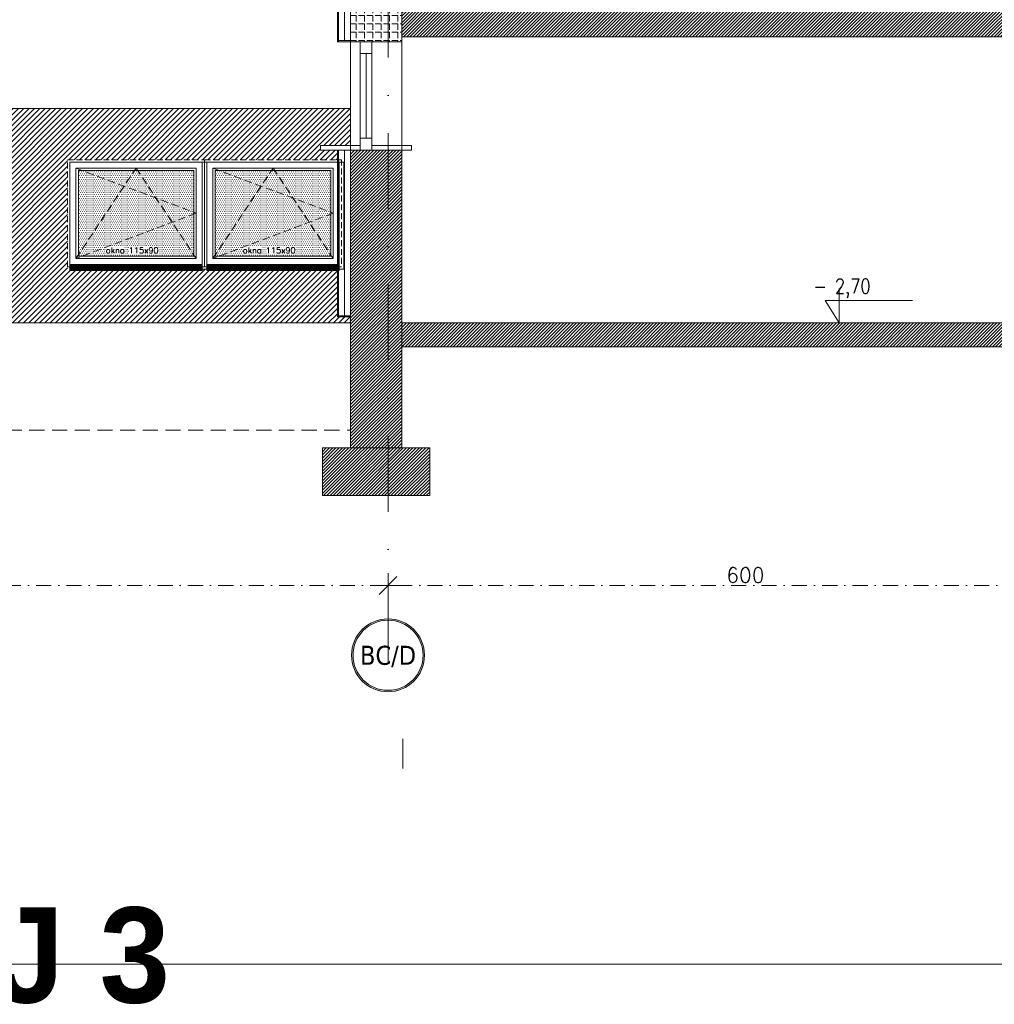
# Model space of a CAD drawing. Header units: millimetres. Extents: x -82287 to 177822, y -399756 to 0.
# Tile 220 of 228: x 60565 to 61383, y -202883 to -202056. Entities that reach past the tile are written whole.
import ezdxf
from ezdxf.enums import TextEntityAlignment as Align

# ---------------------------------------------------------------- set-up
doc = ezdxf.new("R2010")
doc.units = ezdxf.units.MM
doc.header["$MEASUREMENT"] = 0
for name, pattern in [('SUŁOSZOWA - PB 21 03$0$CACHE', [9.525, 6.35, -3.175]), ('SUŁOSZOWA - PB 21 03$0$CARKOVANA', [7.5, 5, -2.5]), ('SUŁOSZOWA - PB 21 03$0$DASHDOT', [25.4, 12.7, -6.35, 0, -6.35]), ('SUŁOSZOWA - PB 21 03$0$HIDDEN', [9.525, 6.35, -3.175])]:
    doc.linetypes.add(name, pattern=pattern)
doc.layers.get('DEFPOINTS').update_dxf_attribs({"lineweight": 50})
doc.layers.add('FL_XREF', color=252, linetype='Continuous')
for name, color, linetype, lineweight in [('SUŁOSZOWA - PB 21 03$0$!! 0_ Istn-okna', 251, 'Continuous', 0), ('SUŁOSZOWA - PB 21 03$0$!! 0_ Istn-sciany', 251, 'Continuous', 0), ('SUŁOSZOWA - PB 21 03$0$!! 0_ Opis', 251, 'Continuous', 0), ('SUŁOSZOWA - PB 21 03$0$!! 0_ WIDOK ELEWACJA', 251, 'Continuous', 0), ('SUŁOSZOWA - PB 21 03$0$!! 0_Istn-cienka', 251, 'Continuous', 0), ('SUŁOSZOWA - PB 21 03$0$!! 0_Opis_pom', 251, 'Continuous', 0), ('SUŁOSZOWA - PB 21 03$0$!! 0_Osie', 251, 'SUŁOSZOWA - PB 21 03$0$DASHDOT', 0), ('SUŁOSZOWA - PB 21 03$0$!! 1_ tynk zewn  - nowy', 251, 'Continuous', 0), ('SUŁOSZOWA - PB 21 03$0$!! 1_ widok', 251, 'Continuous', 0), ('SUŁOSZOWA - PB 21 03$0$!! 1_Hatch dach', 251, 'Continuous', 0), ('SUŁOSZOWA - PB 21 03$0$!! 1_OPIS POM NOWE', 251, 'Continuous', 0), ('SUŁOSZOWA - PB 21 03$0$!! 2_ remont Ocieplenie', 251, 'SUŁOSZOWA - PB 21 03$0$ZIGZAG', 0), ('SUŁOSZOWA - PB 21 03$0$!! 2_ELEWACJA COKÓŁ', 251, 'Continuous', 0), ('SUŁOSZOWA - PB 21 03$0$!! 2_Hatch dach', 251, 'Continuous', 0), ('SUŁOSZOWA - PB 21 03$0$!! 2_hatch istniejące', 251, 'Continuous', 0), ('SUŁOSZOWA - PB 21 03$0$!! 2_NOWE OKNA WIDOk - remont', 251, 'Continuous', 0), ('SUŁOSZOWA - PB 21 03$0$0-osie-liniA', 251, 'SUŁOSZOWA - PB 21 03$0$DASHDOT', 0), ('SUŁOSZOWA - PB 21 03$0$0-osie-tx', 251, 'Continuous', 0), ('SUŁOSZOWA - PB 21 03$0$0-rzedne-blok', 251, 'Continuous', 0)]:
    doc.layers.add(name, color=color, linetype=linetype, lineweight=lineweight)
doc.layers.add('SUŁOSZOWA - PB 21 03$0$!! 0_ramki', color=251, linetype='Continuous', lineweight=0, plot=False)
doc.styles.add('SUŁOSZOWA - PB 21 03$0$ARIAL', font='tahoma.ttf')
doc.styles.add('SUŁOSZOWA - PB 21 03$0$DEUTSCH', font='SIMPLEX8')
doc.styles.add('SUŁOSZOWA - PB 21 03$0$STYLE10', font='arialbd.ttf')
doc.styles.add('SUŁOSZOWA - PB 21 03$0$TAHOMA', font='tahoma.ttf')
doc.styles.add('SUŁOSZOWA - PB 21 03$0$TXT', font='simplex.shx')
doc.linetypes.add('SUŁOSZOWA - PB 21 03$0$ZIGZAG', pattern='A,0.00254,-5.08,[131,ltypeshp.shx,S=5.08,R=0,X=-5.08,Y=0],-10.16,[131,ltypeshp.shx,S=5.08,R=180,X=5.08,Y=0],-5.08', length=20.32254)
doc.dimstyles.new('SUŁOSZOWA - PB 21 03$0$DIM50', dxfattribs={"dimscale": 5, "dimtxt": 2.5, "dimasz": 1.5, "dimexe": 0, "dimexo": 0, "dimgap": 0.5, "dimtad": 1, "dimdec": 4, "dimrnd": 0.5, "dimdsep": 46, "dimtxsty": 'SUŁOSZOWA - PB 21 03$0$TXT', "dimblk1": 'SUŁOSZOWA - PB 21 03$0$TICK1', "dimblk2": 'SUŁOSZOWA - PB 21 03$0$TICK1', "dimsah": 1, "dimcen": 0, "dimse1": 1, "dimse2": 1, "dimclrd": 1, "dimclre": 7, "dimclrt": 9, "dimadec": 0, "dimazin": 0, "dimtfac": 1, "dimtdec": 4, "dimtmove": 2, "dimatfit": 3, "dimldrblk": 'SUŁOSZOWA - PB 21 03$0$TICK1', "dimfxl": 1, "dimtolj": 1, "dimarcsym": 0})
pattern_1 = [(225, (57913.864, -203778.1074), (1.3470384, -1.3470384), [])]

# ---------------------------------------------------------------- blocks, each defined once
blk = doc.blocks.new('SUŁOSZOWA - PB 21 03$0$okno 115x115')
at = {"layer": 'SUŁOSZOWA - PB 21 03$0$!! 1_Hatch dach', "true_color": 0x575757}
h = blk.add_hatch(dxfattribs=at)
h.set_pattern_fill('DOTS', color=251, angle=360)
h.set_pattern_definition([(360, (-21873.4686, 1906.5186), (0.79375, 1.5875), [0, -1.5875])])
h.paths.add_polyline_path([(-12257.16, 13266.65), (-12160.16, 13266.65), (-12160.16, 13194.65), (-12257.16, 13194.65)])
h = blk.add_hatch(dxfattribs=at)
h.set_pattern_fill('ANSI31', color=251, scale=0.2, angle=360)
h.set_pattern_definition([(45, (0, 0), (-0.449012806, 0.449012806), [])])
h.paths.add_polyline_path([(-12264.16, 13187.65), (-12153.16, 13187.65), (-12153.16, 13182.65), (-12264.16, 13182.65)])
at = {"layer": 'SUŁOSZOWA - PB 21 03$0$!! 0_ Istn-okna', "linetype": 'SUŁOSZOWA - PB 21 03$0$CARKOVANA', "lineweight": 5}
blk.add_lwpolyline([(-12266.16, 13275.65), (-12151.16, 13275.65), (-12151.16, 13185.65), (-12266.16, 13185.65)], close=True, dxfattribs=at)
at = {"layer": 'SUŁOSZOWA - PB 21 03$0$!! 0_ Istn-okna'}
for points in [[(-12264.16, 13273.65), (-12153.16, 13273.65), (-12153.16, 13187.65), (-12264.16, 13187.65)], [(-12259.16, 13268.65), (-12158.16, 13268.65), (-12158.16, 13192.65), (-12259.16, 13192.65)], [(-12257.16, 13266.65), (-12160.16, 13266.65), (-12160.16, 13194.65), (-12257.16, 13194.65)], [(-12264.16, 13187.65), (-12153.16, 13187.65), (-12153.16, 13182.65), (-12264.16, 13182.65)]]:
    blk.add_lwpolyline(points, close=True, dxfattribs=at)
at = {"layer": 'SUŁOSZOWA - PB 21 03$0$!! 1_Hatch dach', "color": 251, "linetype": 'SUŁOSZOWA - PB 21 03$0$CACHE', "true_color": 0x575757}
for points in [[(-12259.16, 13192.65), (-12208.66, 13268.65), (-12158.16, 13192.65)], [(-12259.16, 13268.65), (-12158.16, 13230.65), (-12259.16, 13192.65)]]:
    blk.add_lwpolyline(points, dxfattribs=at)
at = {"insert": (-12234.08, 13202.06), "char_height": 5, "attachment_point": 1, "style": 'SUŁOSZOWA - PB 21 03$0$TXT'}
blk.add_mtext_dynamic_manual_height_columns('okno 115x90', width=52.6299, gutter_width=75, heights=[0], dxfattribs=at)
blk = doc.blocks.new('*U116')
h = blk.add_hatch(color=256)
edge = h.paths.add_edge_path()
edge.add_arc((0, 0), 30.6, 0, 360)
edge = h.paths.add_edge_path(flags=17)
edge.add_arc((0, 0), 29.4, 0, 360)
for radius in [30.6, 29.4]:
    blk.add_circle((0, 0), radius)
at = {"style": 'SUŁOSZOWA - PB 21 03$0$TAHOMA', "flags": 8}
blk.add_attdef('ANSICHTSNUMMER', text='', height=16, dxfattribs=at).set_placement((0, 0), align=Align.MIDDLE_CENTER)
blk = doc.blocks.new('SUŁOSZOWA - PB 21 03$0$TICK1')
at = {"color": 0}
for p, q in [((0, -1.4), (0, 1.4)), ((0, 0), (-1, 0))]:
    blk.add_line(p, q, dxfattribs=at)
at = {"color": 2}
blk.add_line((-1, -1), (1, 1), dxfattribs=at)
blk = doc.blocks.new('*D1395')
at = {"color": 1, "lineweight": -2, "transparency": 16777216}
blk.add_line((59012.07, -202584.19), (60804.57, -202584.19), dxfattribs=at)
at = {"layer": 'DEFPOINTS', "color": 0, "transparency": 16777216}
for p in [(59004.57, -202584.19), (60812.07, -202584.19), (60812.07, -202584.19)]:
    blk.add_point(p, dxfattribs=at)
at = {"color": 1, "lineweight": -2, "transparency": 16777216, "xscale": 7.5, "yscale": 7.5, "zscale": 7.5, "rotation": 180}
blk.add_blockref('SUŁOSZOWA - PB 21 03$0$TICK1', (59004.57, -202584.19), dxfattribs=at)
at = {"color": 1, "lineweight": -2, "transparency": 16777216, "xscale": 7.5, "yscale": 7.5, "zscale": 7.5}
blk.add_blockref('SUŁOSZOWA - PB 21 03$0$TICK1', (60812.07, -202584.19), dxfattribs=at)
at = {"color": 9, "transparency": 16777216, "insert": (59908.32, -202575.44), "char_height": 12.5, "attachment_point": 5, "style": 'SUŁOSZOWA - PB 21 03$0$TXT'}
blk.add_mtext('\\A1;1807.5', dxfattribs=at)
blk = doc.blocks.new('*D1396')
at = {"color": 1, "lineweight": -2, "transparency": 16777216}
blk.add_line((60819.57, -202584.19), (61404.57, -202584.19), dxfattribs=at)
at = {"layer": 'DEFPOINTS', "color": 0, "transparency": 16777216}
for p in [(60812.07, -202584.19), (61412.07, -202584.19), (61412.07, -202584.19)]:
    blk.add_point(p, dxfattribs=at)
at = {"color": 1, "lineweight": -2, "transparency": 16777216, "xscale": 7.5, "yscale": 7.5, "zscale": 7.5, "rotation": 180}
blk.add_blockref('SUŁOSZOWA - PB 21 03$0$TICK1', (60812.07, -202584.19), dxfattribs=at)
at = {"color": 1, "lineweight": -2, "transparency": 16777216, "xscale": 7.5, "yscale": 7.5, "zscale": 7.5}
blk.add_blockref('SUŁOSZOWA - PB 21 03$0$TICK1', (61412.07, -202584.19), dxfattribs=at)
at = {"color": 9, "transparency": 16777216, "insert": (61112.07, -202575.44), "char_height": 12.5, "attachment_point": 5, "style": 'SUŁOSZOWA - PB 21 03$0$TXT'}
blk.add_mtext('\\A1;600', dxfattribs=at)
blk = doc.blocks.new('SUŁOSZOWA - PB 21 03$0$BLOK OSIE DE')
at = {"layer": 'SUŁOSZOWA - PB 21 03$0$!! 1_ widok'}
blk.add_lwpolyline([(60824.57, -210654.76), (60824.57, -210679.76)], dxfattribs=at)
blk = doc.blocks.new('SUŁOSZOWA - PB 21 03$0$D_kota')
for p, q in [((8.66, 0), (8.66, 23.02)), ((-0.76, 15), (8.66, 15)), ((8.66, 0), (-0.76, 15))]:
    blk.add_line(p, q)
blk.add_lwpolyline([(-0.76, 15), (57.9, 15)])
at = {"style": 'SUŁOSZOWA - PB 21 03$0$DEUTSCH', "width": 0.8}
blk.add_attdef('POZ.ARCH', (7.32, 19.66), '', height=10, dxfattribs=at)
blk = doc.blocks.new('SUŁOSZOWA - PB 21 03$0$BLOK OSIE ABC PD')
at = {"layer": 'SUŁOSZOWA - PB 21 03$0$0-osie-liniA', "ltscale": 5}
blk.add_lwpolyline([(60812.06735, -202649.32309), (60812.06735, -200656.87852)], dxfattribs=at)
at = {"layer": 'SUŁOSZOWA - PB 21 03$0$0-osie-tx'}
ref = blk.add_blockref('*U116', (60812.06735, -202642.74122), dxfattribs=dict(at, rotation=180))
ref.add_attrib('ANSICHTSNUMMER', 'BC/D', dxfattribs={"layer": '0', "height": 16, "style": 'SUŁOSZOWA - PB 21 03$0$TAHOMA', "flags": 8}).set_placement((60812.06735, -202642.74122), align=Align.MIDDLE_CENTER)
for base, p1, p2, picture, middle in [((60812.06735, -202584.18737), (59004.56735, -202584.18737), (60812.06735, -202584.18737), '*D1395', (59908.31735, -202575.43737)), ((61412.06735, -202584.18737), (60812.06735, -202584.18737), (61412.06735, -202584.18737), '*D1396', (61112.06735, -202575.43737))]:
    dim = blk.add_linear_dim(base=base, p1=p1, p2=p2, angle=180, dimstyle='SUŁOSZOWA - PB 21 03$0$DIM50')
    dim.commit()
    dim.dimension.update_dxf_attribs({"geometry": picture, "text_midpoint": middle})
blk = doc.blocks.new('SUŁOSZOWA - PB 21 03')
at = {"layer": 'SUŁOSZOWA - PB 21 03$0$!! 2_ELEWACJA COKÓŁ'}
h = blk.add_hatch(dxfattribs=at)
h.set_pattern_fill('ANSI31', color=250)
h.set_pattern_definition([(45, (0, 0), (-2.24506403, 2.24506403), [])])
h.paths.add_polyline_path([(60780.56735, -202183.74713), (59001.56735, -202183.74713), (59001.56735, -202363.74713), (60780.56735, -202363.74713), (60780.56735, -202358.74713), (60769.56735, -202358.74713), (60769.56735, -202318.74713), (60543.07394, -202318.74713), (60543.07394, -202226.74713), (60658.07394, -202226.74713), (60769.56735, -202226.74713), (60769.56735, -202218.74713), (60755.4202, -202218.74713), (60755.4202, -202214.8319), (60780.56735, -202214.8319)])
h.paths.add_polyline_path([(59758.07394, -202226.74713), (59875.07394, -202226.74713), (59875.07394, -202318.74713), (59643.07394, -202318.74713), (59643.07394, -202226.74713)], flags=16)
h.paths.add_polyline_path([(59756.07394, -202228.74713), (59756.07394, -202314.74713), (59645.07394, -202314.74713), (59645.07394, -202228.74713)], flags=0)
h.paths.add_polyline_path([(59751.07394, -202233.74713), (59751.07394, -202309.74713), (59650.07394, -202309.74713), (59650.07394, -202233.74713)], flags=0)
h.paths.add_polyline_path([(59700.57394, -202233.74713), (59701.90289, -202235.74713), (59749.07394, -202235.74713), (59749.07394, -202270.99465), (59751.07394, -202271.74713), (59749.07394, -202272.4996), (59749.07394, -202306.73722), (59749.745, -202307.74713), (59655.38973, -202307.74713), (59650.07394, -202309.74713), (59652.07394, -202306.73722), (59652.07394, -202234.4996), (59655.38973, -202235.74713), (59699.245, -202235.74713)], flags=0)
h.paths.add_polyline_path([(59760.07394, -202228.74713), (59871.07394, -202228.74713), (59871.07394, -202314.74713), (59760.07394, -202314.74713)], flags=0)
h.paths.add_polyline_path([(59765.07394, -202233.74713), (59866.07394, -202233.74713), (59866.07394, -202309.74713), (59765.07394, -202309.74713)], flags=0)
h.paths.add_polyline_path([(59770.38973, -202235.74713), (59814.245, -202235.74713), (59815.57394, -202233.74713), (59816.90289, -202235.74713), (59864.07394, -202235.74713), (59864.07394, -202270.99465), (59866.07394, -202271.74713), (59864.07394, -202272.4996), (59864.07394, -202306.73722), (59864.745, -202307.74713), (59770.38973, -202307.74713), (59765.07394, -202309.74713), (59767.07394, -202306.73722), (59767.07394, -202234.4996)], flags=0)
h.paths.add_polyline_path([(59575.07394, -202318.74713), (59343.07394, -202318.74713), (59343.07394, -202226.74713), (59458.07394, -202226.74713), (59575.07394, -202226.74713)], flags=16)
h.paths.add_polyline_path([(59571.07394, -202228.74713), (59571.07394, -202314.74713), (59460.07394, -202314.74713), (59460.07394, -202228.74713)], flags=0)
h.paths.add_polyline_path([(59566.07394, -202233.74713), (59566.07394, -202309.74713), (59465.07394, -202309.74713), (59465.07394, -202233.74713)], flags=0)
h.paths.add_polyline_path([(59564.07394, -202235.74713), (59564.07394, -202270.99465), (59566.07394, -202271.74713), (59564.07394, -202272.4996), (59564.07394, -202306.73722), (59564.745, -202307.74713), (59470.38973, -202307.74713), (59465.07394, -202309.74713), (59467.07394, -202306.73722), (59467.07394, -202234.4996), (59470.38973, -202235.74713), (59514.245, -202235.74713), (59515.57394, -202233.74713), (59516.90289, -202235.74713)], flags=0)
h.paths.add_polyline_path([(59456.07394, -202228.74713), (59456.07394, -202314.74713), (59345.07394, -202314.74713), (59345.07394, -202228.74713)], flags=0)
h.paths.add_polyline_path([(59451.07394, -202233.74713), (59451.07394, -202309.74713), (59350.07394, -202309.74713), (59350.07394, -202233.74713)], flags=0)
h.paths.add_polyline_path([(59943.07394, -202226.74713), (60058.07394, -202226.74713), (60175.07394, -202226.74713), (60175.07394, -202318.74713), (59943.07394, -202318.74713)], flags=16)
h.paths.add_polyline_path([(59449.07394, -202235.74713), (59449.07394, -202270.99465), (59451.07394, -202271.74713), (59449.07394, -202272.4996), (59449.07394, -202306.73722), (59449.745, -202307.74713), (59355.38973, -202307.74713), (59350.07394, -202309.74713), (59352.07394, -202306.73722), (59352.07394, -202234.4996), (59355.38973, -202235.74713), (59399.245, -202235.74713), (59400.57394, -202233.74713), (59401.90289, -202235.74713)], flags=0)
h.paths.add_polyline_path([(59945.07394, -202228.74713), (60056.07394, -202228.74713), (60056.07394, -202314.74713), (59945.07394, -202314.74713)], flags=0)
h.paths.add_polyline_path([(59950.07394, -202233.74713), (60051.07394, -202233.74713), (60051.07394, -202309.74713), (59950.07394, -202309.74713)], flags=0)
h.paths.add_polyline_path([(59952.07394, -202234.4996), (59955.38973, -202235.74713), (59999.245, -202235.74713), (60000.57394, -202233.74713), (60001.90289, -202235.74713), (60049.07394, -202235.74713), (60049.07394, -202270.99465), (60051.07394, -202271.74713), (60049.07394, -202272.4996), (60049.07394, -202306.73722), (60049.745, -202307.74713), (59955.38973, -202307.74713), (59950.07394, -202309.74713), (59952.07394, -202306.73722)], flags=0)
h.paths.add_polyline_path([(60060.07394, -202228.74713), (60171.07394, -202228.74713), (60171.07394, -202314.74713), (60060.07394, -202314.74713)], flags=0)
h.paths.add_polyline_path([(60065.07394, -202233.74713), (60166.07394, -202233.74713), (60166.07394, -202309.74713), (60065.07394, -202309.74713)], flags=0)
h.paths.add_polyline_path([(60067.07394, -202234.4996), (60070.38973, -202235.74713), (60114.245, -202235.74713), (60115.57394, -202233.74713), (60116.90289, -202235.74713), (60164.07394, -202235.74713), (60164.07394, -202270.99465), (60166.07394, -202271.74713), (60164.07394, -202272.4996), (60164.07394, -202306.73722), (60164.745, -202307.74713), (60070.38973, -202307.74713), (60065.07394, -202309.74713), (60067.07394, -202306.73722)], flags=0)
h.paths.add_polyline_path([(59275.07394, -202318.74713), (59043.07394, -202318.74713), (59043.07394, -202226.74713), (59158.07394, -202226.74713), (59275.07394, -202226.74713)], flags=16)
h.paths.add_polyline_path([(59271.07394, -202228.74713), (59271.07394, -202314.74713), (59160.07394, -202314.74713), (59160.07394, -202228.74713)], flags=0)
h.paths.add_polyline_path([(59266.07394, -202233.74713), (59266.07394, -202309.74713), (59165.07394, -202309.74713), (59165.07394, -202233.74713)], flags=0)
h.paths.add_polyline_path([(59264.07394, -202235.74713), (59264.07394, -202270.99465), (59266.07394, -202271.74713), (59264.07394, -202272.4996), (59264.07394, -202306.73722), (59264.745, -202307.74713), (59170.38973, -202307.74713), (59165.07394, -202309.74713), (59167.07394, -202306.73722), (59167.07394, -202234.4996), (59170.38973, -202235.74713), (59214.245, -202235.74713), (59215.57394, -202233.74713), (59216.90289, -202235.74713)], flags=0)
h.paths.add_polyline_path([(59156.07394, -202228.74713), (59156.07394, -202314.74713), (59045.07394, -202314.74713), (59045.07394, -202228.74713)], flags=0)
h.paths.add_polyline_path([(59151.07394, -202233.74713), (59151.07394, -202309.74713), (59050.07394, -202309.74713), (59050.07394, -202233.74713)], flags=0)
h.paths.add_polyline_path([(60243.07394, -202226.74713), (60358.07394, -202226.74713), (60475.07394, -202226.74713), (60475.07394, -202318.74713), (60243.07394, -202318.74713)], flags=16)
h.paths.add_polyline_path([(59149.07394, -202235.74713), (59149.07394, -202270.99465), (59151.07394, -202271.74713), (59149.07394, -202272.4996), (59149.07394, -202306.73722), (59149.745, -202307.74713), (59055.38973, -202307.74713), (59050.07394, -202309.74713), (59052.07394, -202306.73722), (59052.07394, -202234.4996), (59055.38973, -202235.74713), (59099.245, -202235.74713), (59100.57394, -202233.74713), (59101.90289, -202235.74713)], flags=0)
h.paths.add_polyline_path([(60245.07394, -202228.74713), (60356.07394, -202228.74713), (60356.07394, -202314.74713), (60245.07394, -202314.74713)], flags=0)
h.paths.add_polyline_path([(60250.07394, -202233.74713), (60351.07394, -202233.74713), (60351.07394, -202309.74713), (60250.07394, -202309.74713)], flags=0)
h.paths.add_polyline_path([(60252.07394, -202234.4996), (60255.38973, -202235.74713), (60299.245, -202235.74713), (60300.57394, -202233.74713), (60301.90289, -202235.74713), (60349.07394, -202235.74713), (60349.07394, -202270.99465), (60351.07394, -202271.74713), (60349.07394, -202272.4996), (60349.07394, -202306.73722), (60349.745, -202307.74713), (60255.38973, -202307.74713), (60250.07394, -202309.74713), (60252.07394, -202306.73722)], flags=0)
h.paths.add_polyline_path([(60360.07394, -202228.74713), (60471.07394, -202228.74713), (60471.07394, -202314.74713), (60360.07394, -202314.74713)], flags=0)
h.paths.add_polyline_path([(60365.07394, -202233.74713), (60466.07394, -202233.74713), (60466.07394, -202309.74713), (60365.07394, -202309.74713)], flags=0)
h.paths.add_polyline_path([(60367.07394, -202234.4996), (60370.38973, -202235.74713), (60414.245, -202235.74713), (60415.57394, -202233.74713), (60416.90289, -202235.74713), (60464.07394, -202235.74713), (60464.07394, -202270.99465), (60466.07394, -202271.74713), (60464.07394, -202272.4996), (60464.07394, -202306.73722), (60464.745, -202307.74713), (60370.38973, -202307.74713), (60365.07394, -202309.74713), (60367.07394, -202306.73722)], flags=0)
h.paths.add_polyline_path([(60388.9017, -202306.5875), (60438.06836, -202306.5875), (60438.06836, -202299.0875), (60388.9017, -202299.0875)], flags=8)
h.paths.add_polyline_path([(60273.9017, -202306.5875), (60323.06836, -202306.5875), (60323.06836, -202299.0875), (60273.9017, -202299.0875)], flags=8)
h.paths.add_polyline_path([(60088.9017, -202306.5875), (60138.06836, -202306.5875), (60138.06836, -202299.0875), (60088.9017, -202299.0875)], flags=8)
h.paths.add_polyline_path([(59973.9017, -202306.5875), (60023.06836, -202306.5875), (60023.06836, -202299.0875), (59973.9017, -202299.0875)], flags=8)
h.paths.add_polyline_path([(59788.9017, -202306.5875), (59838.06836, -202306.5875), (59838.06836, -202299.0875), (59788.9017, -202299.0875)], flags=8)
h.paths.add_polyline_path([(59673.9017, -202306.5875), (59723.06836, -202306.5875), (59723.06836, -202299.0875), (59673.9017, -202299.0875)], flags=8)
h.paths.add_polyline_path([(59488.9017, -202306.5875), (59538.06836, -202306.5875), (59538.06836, -202299.0875), (59488.9017, -202299.0875)], flags=8)
h.paths.add_polyline_path([(59373.9017, -202306.5875), (59423.06836, -202306.5875), (59423.06836, -202299.0875), (59373.9017, -202299.0875)], flags=8)
h.paths.add_polyline_path([(59188.9017, -202306.5875), (59238.06836, -202306.5875), (59238.06836, -202299.0875), (59188.9017, -202299.0875)], flags=8)
h.paths.add_polyline_path([(59073.9017, -202306.5875), (59123.06836, -202306.5875), (59123.06836, -202299.0875), (59073.9017, -202299.0875)], flags=8)
at = {"layer": 'SUŁOSZOWA - PB 21 03$0$!! 2_Hatch dach'}
h = blk.add_hatch(dxfattribs=at)
h.set_pattern_fill('ANGLE', color=256)
h.set_pattern_definition([(180, (57913.864, -203778.1074), (-9e-16, -6.985), [5.08, -1.905]), (270, (57913.864, -203778.1074), (6.985, -1e-15), [5.08, -1.905])])
h.paths.add_polyline_path([(60780.56735, -202127.74713), (60823.56735, -202127.74713), (60823.56735, -202003.74713), (60780.56735, -202003.74713)])
at = {"layer": 'SUŁOSZOWA - PB 21 03$0$!! 2_hatch istniejące'}
h = blk.add_hatch(dxfattribs=at)
h.set_pattern_fill('ANSI31', color=256, scale=0.6)
h.set_pattern_definition(pattern_1)
h.paths.add_polyline_path([(60823.56735, -202123.74713), (61399.56735, -202123.74713), (61399.56735, -202143.74713), (61424.56735, -202143.74713), (61424.56735, -202123.74713), (62000.06735, -202123.74713), (62000.06735, -202093.74713), (60823.56735, -202093.74713)])
h = blk.add_hatch(dxfattribs=at)
h.set_pattern_fill('ANSI31', color=256, scale=0.6)
h.set_pattern_definition(pattern_1)
h.paths.add_polyline_path([(60780.56735, -202468.74713), (60823.56735, -202468.74713), (60823.56735, -202218.74713), (60780.56735, -202218.74713)])
h.paths.add_polyline_path([(60757.06735, -202508.74713), (60847.06735, -202508.74713), (60847.06735, -202468.74713), (60757.06735, -202468.74713)])
h = blk.add_hatch(dxfattribs=at)
h.set_pattern_fill('ANSI31', color=256, scale=0.6)
h.set_pattern_definition(pattern_1)
h.paths.add_polyline_path([(60823.56735, -202383.74713), (62000.06735, -202383.74713), (62000.06735, -202363.74713), (60823.56735, -202363.74713)])
at = {"layer": 'SUŁOSZOWA - PB 21 03$0$!! 0_ Istn-okna'}
for points in [[(60788.56735, -202127.74713), (60788.56735, -202218.74713)], [(60798.56735, -202127.74713), (60798.56735, -202218.74713)], [(60798.56735, -202137.74713), (60788.56735, -202137.74713)], [(60793.56735, -202137.74713), (60793.56735, -202208.74713)], [(60798.56735, -202208.74713), (60788.56735, -202208.74713)]]:
    blk.add_lwpolyline(points, dxfattribs=at)
for points in [[(60755.4202, -202218.74713), (60788.56735, -202218.74713), (60788.56735, -202214.8319), (60755.4202, -202214.8319)], [(60798.56735, -202218.74713), (60831.7145, -202218.74713), (60831.7145, -202214.8319), (60798.56735, -202214.8319)]]:
    blk.add_lwpolyline(points, close=True, dxfattribs=at)
at = {"layer": 'SUŁOSZOWA - PB 21 03$0$!! 0_ Istn-sciany'}
for points in [[(60780.56735, -202003.74713), (60780.56735, -202127.74713)], [(60823.56735, -202003.74713), (60823.56735, -202127.74713)], [(60780.56735, -202127.74713), (60823.56735, -202127.74713)], [(61399.56735, -202123.74713), (60823.56735, -202123.74713)], [(60780.56735, -202218.74713), (60823.56735, -202218.74713)], [(60780.56735, -202218.74713), (60780.56735, -202468.74713)], [(60780.56735, -202218.74713), (60823.56735, -202218.74713)], [(60823.56735, -202218.74713), (60823.56735, -202468.74713)], [(60780.56735, -202363.74713), (57705.56735, -202363.74713)], [(60823.56735, -202363.74713), (62000.06735, -202363.74713)], [(60823.56735, -202383.74713), (62000.06735, -202383.74713)], [(60823.56735, -202468.74713), (60780.56735, -202468.74713)]]:
    blk.add_lwpolyline(points, dxfattribs=at)
blk.add_lwpolyline([(60757.06735, -202468.74713), (60847.06735, -202468.74713), (60847.06735, -202508.74713), (60757.06735, -202508.74713)], close=True, dxfattribs=at)
at = {"layer": 'SUŁOSZOWA - PB 21 03$0$!! 0_ WIDOK ELEWACJA'}
for points in [[(60780.56735, -202218.74713), (60780.56735, -202127.74713)], [(60823.56735, -202218.74713), (60823.56735, -202127.74713)], [(60780.56735, -202183.74713), (57705.56735, -202183.74713)]]:
    blk.add_lwpolyline(points, dxfattribs=at)
blk.add_lwpolyline([(60775.07394, -202228.74713), (60775.07394, -202318.74713), (60545.07394, -202318.74713), (60545.07394, -202228.74713)], close=True, dxfattribs=at)
at = {"layer": 'SUŁOSZOWA - PB 21 03$0$!! 0_Istn-cienka', "linetype": 'SUŁOSZOWA - PB 21 03$0$HIDDEN', "ltscale": 2}
for points in [[(60780.56735, -202358.74713), (60780.56735, -202453.74713)], [(57710.56735, -202453.74713), (60780.56735, -202453.74713)]]:
    blk.add_lwpolyline(points, dxfattribs=at)
at = {"layer": 'SUŁOSZOWA - PB 21 03$0$!! 0_ramki'}
blk.add_lwpolyline([(57458.92604, -200541.22215), (64582.1521, -200541.22215), (64582.1521, -202902.02336), (57458.92604, -202902.02336)], close=True, dxfattribs=at)
at = {"layer": 'SUŁOSZOWA - PB 21 03$0$!! 1_ tynk zewn  - nowy'}
for points in [[(60769.56735, -202003.74713), (60769.56735, -202127.74713)], [(60770.56735, -202003.74713), (60770.56735, -202127.74713)], [(60780.56735, -202126.74713), (60769.56735, -202126.74713)], [(60780.56735, -202126.74713), (60769.56735, -202126.74713)], [(60780.56735, -202127.74713), (60769.56735, -202127.74713)], [(60780.56735, -202127.74713), (60769.56735, -202127.74713)], [(60769.56735, -202218.74713), (60769.56735, -202358.74713)], [(60770.56735, -202218.74713), (60770.56735, -202358.74713)], [(60780.56735, -202357.74713), (60769.56735, -202357.74713)], [(60780.56735, -202358.74713), (60769.56735, -202358.74713)]]:
    blk.add_lwpolyline(points, dxfattribs=at)
at = {"layer": 'SUŁOSZOWA - PB 21 03$0$!! 2_ remont Ocieplenie', "linetype": 'SUŁOSZOWA - PB 21 03$0$ZIGZAG', "ltscale": 0.75}
for points in [[(60775.56735, -202003.74713), (60775.56735, -202126.74713)], [(60775.56735, -202218.74713), (60775.56735, -202357.74713)]]:
    blk.add_lwpolyline(points, dxfattribs=at)
at = {"layer": 'SUŁOSZOWA - PB 21 03$0$0-rzedne-blok'}
blk.add_line((61272.59332, -202363.74713), (61150.07972, -202363.74713), dxfattribs=at)
blk.add_blockref('SUŁOSZOWA - PB 21 03$0$BLOK OSIE DE', (0, 7941.93976))
at = {"layer": 'SUŁOSZOWA - PB 21 03$0$!! 0_Osie'}
blk.add_blockref('SUŁOSZOWA - PB 21 03$0$BLOK OSIE ABC PD', (0, 0), dxfattribs=at)
at = {"layer": 'SUŁOSZOWA - PB 21 03$0$!! 2_NOWE OKNA WIDOk - remont'}
for p in [(72809.23296, -215502.3989), (72924.23296, -215502.3989)]:
    blk.add_blockref('SUŁOSZOWA - PB 21 03$0$okno 115x115', p, dxfattribs=at)
at = {"layer": 'SUŁOSZOWA - PB 21 03$0$0-rzedne-blok'}
ref = blk.add_blockref('SUŁOSZOWA - PB 21 03$0$D_kota', (61180.00493, -202363.74713), dxfattribs=dict(at, xscale=1.250000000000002, yscale=1.250000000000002, zscale=1.250000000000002, rotation=359.9999999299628))
ref.add_attrib('POZ.ARCH', '- 2,70', (61169.17961, -202339.16718), dxfattribs={"layer": '0', "height": 12.5, "style": 'SUŁOSZOWA - PB 21 03$0$DEUTSCH', "width": 0.8})
at = {"layer": 'SUŁOSZOWA - PB 21 03$0$!! 0_ Opis', "style": 'SUŁOSZOWA - PB 21 03$0$STYLE10', "width": 0.95}
blk.add_text('PRZEKRÓJ 3', height=80, dxfattribs=at).set_placement((59962.36219, -202934.26225))
at = {"layer": 'SUŁOSZOWA - PB 21 03$0$!! 0_Opis_pom', "ltscale": 0.7, "style": 'SUŁOSZOWA - PB 21 03$0$ARIAL'}
for tag, p in [('B0,19', (52679.2094, -194257.55204)), ('B2,14', (73874.0461, -194402.0887)), ('B2,12', (73342.49259, -194413.89249)), ('B1,21', (60405.50261, -194427.18207)), ('B2,11', (73069.01144, -194438.89383)), ('A1,16', (59129.54925, -194448.08429)), ('B1,19', (59914.81903, -194448.15658)), ('B2,16', (75195.07765, -194441.83446)), ('B1/17', (59524.53699, -194450.37428)), ('1,22', (60947.33929, -194456.1144)), ('1,23', (61575.22173, -194450.37428)), ('B0,15', (51514.15008, -194461.8073)), ('A1,1', (58808.06672, -194460.94161)), ('B2,19.1', (76701.67035, -194466.03695)), ('B3,7', (87459.81312, -194465.07097)), ('B3,3', (88235.73906, -194465.79732)), ('B1,18', (59715.51745, -194473.87108)), ('B2,17', (75506.7465, -194471.3759)), ('B0,18', (52071.43815, -194478.40179)), ('B3,8', (90006.66539, -194478.47972)), ('B1,20', (60198.53687, -194490.17374)), ('B2,10', (72728.63362, -194489.37283)), ('B2,15', (74566.38885, -194487.81114)), ('B3,6', (86826.65132, -194483.15512)), ('A0,6', (49094.40602, -194505.72387)), ('A2,5', (72452.45009, -194505.90583)), ('B2,13', (73649.91716, -194500.01242)), ('A1,6', (58565.96262, -194514.50753)), ('A0,4', (49692.81919, -194517.93289)), ('B0,22', (54187.56644, -194519.04308)), ('B1,1', (61908.24378, -194515.48656)), ('A0,3', (49906.53818, -194524.03766)), ('B0,20', (53125.45224, -194527.8835)), ('A0,5', (49399.71914, -194533.19455)), ('B0,21', (53847.26622, -194535.08002)), ('B1,3', (62229.35503, -194604.49851)), ('B2,18', (75922.43604, -194612.23635)), ('B2,19', (77152.69039, -194617.53776)), ('A3,4', (85509.27934, -194642.47136)), ('B0,24B', (54824.42896, -194684.26784)), ('B1,4', (63476.45184, -194691.11207)), ('B0,16', (51457.40872, -194704.43091)), ('B0,13', (50367.63944, -194706.5583)), ('B0,17', (51897.58569, -194706.77195)), ('A2,4', (71695.75649, -194707.44268)), ('A1,5', (58149.22649, -194724.80163)), ('A2.1', (72371.45884, -194731.56251)), ('B0,23', (54542.05776, -194742.93939)), ('A1,2', (58744.42262, -194746.622)), ('B1,2D', (60756.29674, -194750.92727)), ('A1,15', (59129.54925, -194780.73348)), ('A3.1', (86079.08704, -194786.62422)), ('B0,14', (50962.60809, -194789.06568)), ('B1,4', (63483.03852, -194791.04365)), ('A0,2', (49295.91259, -194810.95246)), ('B2.7', (74548.27897, -194836.12781)), ('B3,2', (89035.72921, -194837.99287)), ('B0,7', (52851.95551, -194845.56115)), ('B1,2B', (62374.83512, -194841.86715)), ('B1,2A', (61803.35407, -194869.27513)), ('B0,8', (51561.38742, -194890.27848)), ('A1,3', (58810.05243, -195008.83917)), ('A3.2', (86016.50296, -195004.88875)), ('A0,1', (49914.27925, -195025.82804)), ('A0,10', (49695.87246, -195042.9259)), ('B0,17', (51225.06492, -195049.74007)), ('B0,6', (52110.41055, -195069.39267)), ('B2.2', (74976.1855, -195068.47988)), ('B1,8', (61403.63433, -195071.25189)), ('A2.2', (72371.45884, -195070.78713)), ('A0,7', (49042.50308, -195082.6056)), ('B3,11', (88623.94853, -195099.23575)), ('B3,4', (87612.56208, -195132.78192)), ('B3,5', (86839.47632, -195174.05241)), ('B0,12', (50313.60595, -195207.52936)), ('B0,11', (50726.178, -195219.06638)), ('B3,10', (89778.42161, -195220.68871)), ('B1,6', (63686.26823, -195231.3997)), ('B0,24A', (54359.17011, -195245.97867)), ('A1,4', (58093.66276, -195250.96213)), ('B0,10', (51476.34179, -195259.44699)), ('B3,9', (90479.74099, -195260.18621)), ('A0,11', (49643.96951, -195271.84772)), ('B1,14', (59332.54805, -195280.73534)), ('B0,9', (51798.4912, -195291.17482)), ('B2,21', (75970.16114, -195290.81005)), ('A0,8', (49042.50308, -195293.21363)), ('B1,13', (60186.62513, -195314.46953)), ('B2,9', (73175.51251, -195317.21162)), ('B0,3', (52068.59538, -195319.60465)), ('B1,10', (60892.94126, -195319.45825)), ('B1,5', (63419.22943, -195317.21026)), ('A2.3', (71832.37045, -195318.78232)), ('B2,4', (74493.5947, -195318.7733)), ('B2,3', (74674.2815, -195319.28036)), ('A3,3', (85569.83931, -195318.78232)), ('B3,1', (88723.65615, -195329.98594)), ('B2,8', (73894.209, -195338.18956)), ('B1,9', (61058.12383, -195344.48743)), ('B2.1', (75304.74121, -195348.36327)), ('B2,20', (77211.021, -195343.82367)), ('B0,2', (52227.2348, -195357.98297)), ('B1,2C', (61827.40698, -195369.02625)), ('B1,7', (62134.52151, -195372.05069)), ('B0,1', (53061.17304, -195403.85659)), ('A0,9', (49001.50444, -195413.15723)), ('A0,12', (49689.76592, -195485.50737)), ('B0,4', (52224.78303, -195500.96352)), ('B2,5', (74686.48999, -195507.24036)), ('B1,11', (61050.00078, -195512.89565)), ('B1,12', (60864.00751, -195544.00738)), ('B0,5', (52066.14362, -195556.83806)), ('B2,6', (74499.29165, -195549.55175)), ('C2,2', (74812.78942, -195865.8959)), ('C1,3', (61091.58871, -195973.27844)), ('C0,2A', (52278.30875, -196050.48297)), ('C0,1', (52808.36775, -196132.34208)), ('C1,2', (61690.27405, -196439.72387)), ('C1,1', (62060.59754, -196465.28533)), ('C3,1', (88979.71614, -196545.67785)), ('C0,2B', (53028.88223, -196668.8019)), ('C1,4', (61008.68123, -196686.32122)), ('C2,1', (75334.65984, -196786.2197)), ('C2,3', (74834.65119, -196933.26657)), ('C1,5', (61062.7252, -196991.42453)), ('C1,10', (62127.38542, -196998.81344)), ('C1,9', (62147.33751, -197289.53424)), ('C1,6', (61131.41824, -197329.69535)), ('C0,3', (52181.98562, -197341.92176)), ('D1,1', (73931.12245, -197584.03121)), ('C0,4', (52345.96562, -197596.60561)), ('D0,18', (60296.49264, -197617.95269)), ('C2,4', (75243.70451, -197663.89)), ('D0,7', (59141.53804, -197722.84718)), ('C1,7', (61222.2575, -197737.18052)), ('D0,17', (60701.16801, -197741.44864)), ('D1,4', (73157.19908, -197744.29721)), ('D0,3', (59562.25866, -197751.14316)), ('D1,6', (72757.78643, -197751.22612)), ('D0,6', (58741.71849, -197802.61699)), ('D0,10', (58357.73602, -197820.93991)), ('D,09', (59195.67196, -197881.51243)), ('C0,5', (52269.72696, -197902.4362)), ('C0,6', (52872.93793, -197917.07354)), ('D0,2', (59943.06082, -197917.06725)), ('D1,3', (73475.28953, -197924.29875)), ('D0,16', (60721.3534, -197935.2949)), ('D0,8', (59058.9008, -197963.64925)), ('D0,5', (59448.52586, -197969.8061)), ('C2,5', (74555.08284, -197988.7886)), ('D1,5', (73291.61607, -197999.29956)), ('D0,4', (59655.02693, -198042.2589)), ('D0,15', (60692.12223, -198127.4643)), ('D0,1', (59931.33074, -198173.12806)), ('D1,2', (73578.07819, -198172.30068)), ('D0,11', (58161.27105, -198211.45823)), ('D0,12', (58250.99458, -198537.17631)), ('D0,13', (58250.99458, -198764.99605)), ('D1,7', (71854.87376, -198786.88467)), ('D0,14', (59130.08589, -198795.3373)), ('D1,8', (71715.35366, -199212.44512))]:
    blk.add_attdef(tag, text='', height=11.968, dxfattribs=at).set_placement(p, align=Align.MIDDLE_CENTER)
at = {"layer": 'SUŁOSZOWA - PB 21 03$0$!! 1_OPIS POM NOWE', "style": 'SUŁOSZOWA - PB 21 03$0$ARIAL'}
for tag, p in [('C1.7A', (61271.6179, -197538.30303)), ('C2.5B', (74970.66097, -197546.70728)), ('C2,5C', (74903.71123, -197659.13664)), ('C2.4', (75374.07862, -197726.11453)), ('D1,2B', (74322.25834, -197791.43247)), ('C1.7C', (61260.26049, -197811.38428)), ('C1.8B', (61588.27341, -197817.62151)), ('C1.8A', (61884.42005, -197818.94854)), ('C1.7B', (61322.12354, -197933.89849)), ('C2,5A', (74943.41937, -197993.49482)), ('E1.2', (62164.78326, -198139.98688)), ('E1.5E', (62692.10372, -198153.27854)), ('D1,2C', (73419.9359, -198156.57844)), ('E3.1', (88990.58975, -198158.87886)), ('E2.9', (75361.45041, -198161.88904)), ('E2.7', (76022.45692, -198162.26272)), ('D1,2A', (74280.17915, -198172.30068)), ('E1.1', (61330.46191, -198191.9806)), ('E1.5D', (62993.60773, -198185.416)), ('E1.5C', (63016.9343, -198246.3437)), ('E1.5B', (63264.15117, -198307.8661)), ('E3.2', (88781.41347, -198385.24275)), ('E1.6', (61022.6264, -198421.00827)), ('E2.2', (74782.75417, -198427.85813)), ('E2.8', (75757.29014, -198437.09188)), ('E2.6', (76531.8031, -198444.40756)), ('E1.5A', (63049.47589, -198456.39852)), ('E3.4', (89392.22607, -198450.03942)), ('E1.5F', (62736.15118, -198589.14592)), ('E1.5G', (62892.39981, -198586.12622)), ('E1,4', (61888.25021, -198652.6996)), ('E2.1', (75803.99631, -198697.05773)), ('E1.5L', (63297.7633, -198733.65678)), ('E1.3', (61058.5992, -198806.28147)), ('E1.5H', (62893.53005, -198830.01758)), ('E2,3', (74778.52304, -198843.9541)), ('E3.3', (89150.95684, -198867.32581)), ('E1.5K', (63266.15427, -198904.67789)), ('E1.5I', (62723.74907, -199005.87002)), ('E2.4', (75135.87669, -199083.20857)), ('E2.5', (76615.04061, -199164.91143)), ('E1.5J', (63204.25187, -199215.697))]:
    blk.add_attdef(tag, text='', height=11.968, dxfattribs=at).set_placement(p, align=Align.MIDDLE_CENTER)

msp = doc.modelspace()

# ---------------------------------------------------------------- block references
at = {"layer": 'FL_XREF'}
msp.add_blockref('SUŁOSZOWA - PB 21 03', (62.28, 52.9), dxfattribs=at)

doc.saveas('drawing.dxf')
